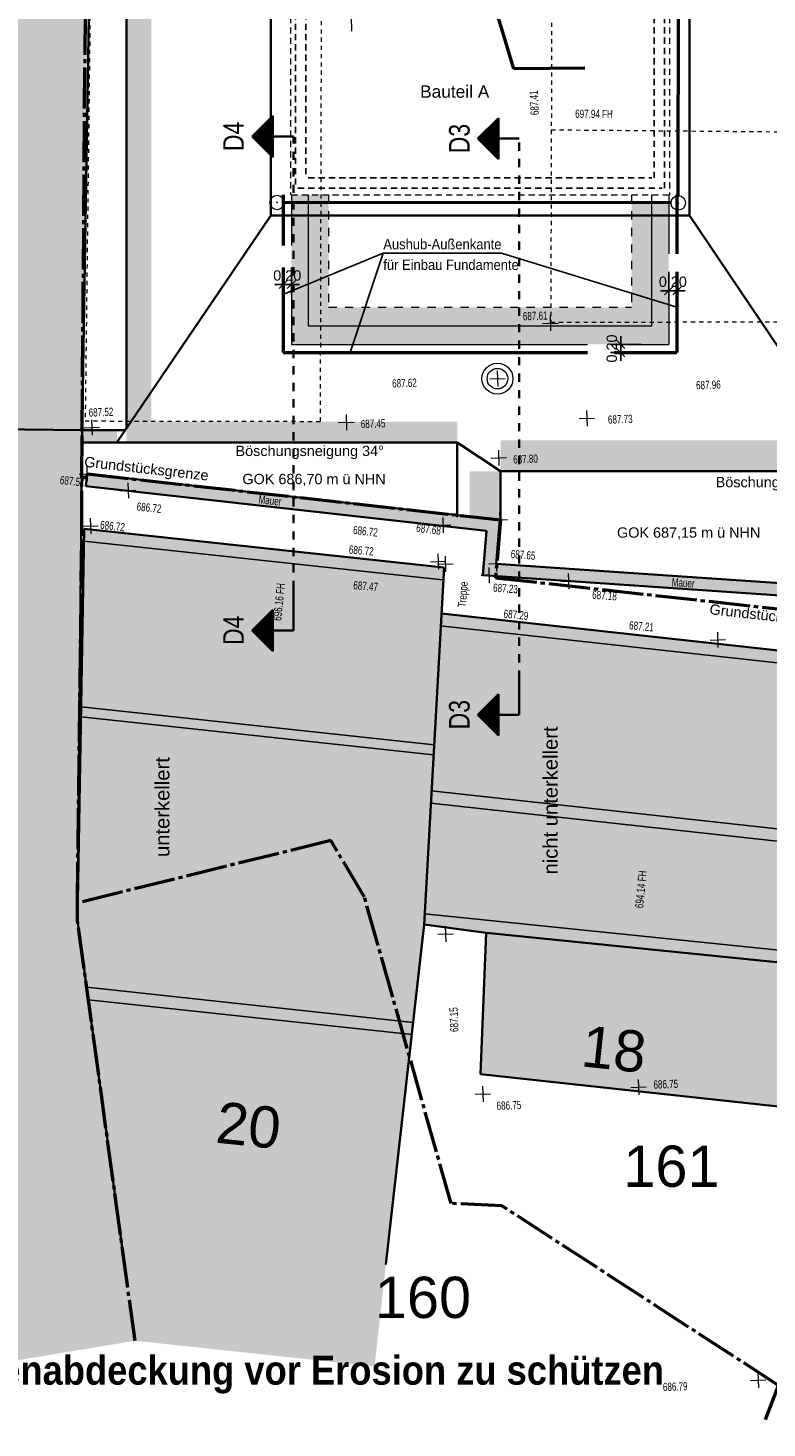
# Model space of a CAD drawing. Header units: metres. Extents: x 1 to 118, y 0 to 84.
# Tile 2 of 24: x 29 to 47, y 0 to 34. Entities that reach past the tile are written whole.
import ezdxf

# ---------------------------------------------------------------- set-up
doc = ezdxf.new("R2010")
doc.units = ezdxf.units.M
for name, pattern in [('ACHSE3', [1.25, 1, -0.1, 0.05, -0.1]), ('DURCHG', [0]), ('GESTR1', [0.4, 0.2, -0.2]), ('GESTR2', [0.25, 0.15, -0.1]), ('GESTR3', [0.2, 0.1, -0.1])]:
    doc.linetypes.add(name, pattern=pattern)
for name, color, linetype in [('Aushub', 7, 'Continuous'), ('Bestand', 7, 'Continuous'), ('Dr_nage', 7, 'Continuous'), ('EG-Fundamente', 7, 'Continuous'), ('GEOMETRIE', 7, 'Continuous'), ('Grundst_cksgrenze', 7, 'Continuous'), ('H_henkoten', 7, 'Continuous'), ('MAKET', 7, 'Continuous'), ('Mauern_Bestand', 7, 'Continuous'), ('Nachbargeb_ude', 7, 'Continuous'), ('SCHNPF', 7, 'Continuous'), ('SCHRAFF', 7, 'Continuous'), ('Sparten_Vermessung', 7, 'Continuous'), ('Telekom', 7, 'Continuous'), ('TEXTE', 7, 'Continuous'), ('UG', 7, 'Continuous'), ('zusätzliche_Aushubgrenzen', 7, 'Continuous')]:
    doc.layers.add(name, color=color, linetype=linetype)
doc.styles.add('Arial', font='arial.ttf')
doc.dimstyles.new('ISBSTRICH20E', dxfattribs={"dimtxt": 0.25, "dimasz": 0.1, "dimexe": 0.25, "dimexo": 0, "dimgap": 0.09, "dimtad": 1, "dimzin": 0, "dimdsep": 46, "dimtxsty": 'Arial', "dimblk": 'ID20', "dimblk1": 'ID20', "dimblk2": 'ID20', "dimsah": 1, "dimcen": 0.09, "dimdle": 0.2, "dimclrd": 5, "dimclre": 5, "dimclrt": 5, "dimazin": 0, "dimtfac": 1, "dimtdec": 4, "dimtix": 1, "dimtmove": 2, "dimatfit": 3, "dimfxl": 1, "dimtvp": 0.004, "dimtolj": 1, "dimtzin": 0, "dimarcsym": 0})

# ---------------------------------------------------------------- blocks, each defined once
blk = doc.blocks.new('ID20')
at = {"color": 5, "linetype": 'DURCHG', "lineweight": 25}
for p, q in [((-1, -1), (1, 1)), ((2, 0), (-1, 0))]:
    blk.add_line(p, q, dxfattribs=at)
blk = doc.blocks.new('*D67')
at = {"layer": 'Defpoints', "color": 0}
for p in [(44.154, 28.04), (44.354, 28.04), (44.154, 27.583)]:
    blk.add_point(p, dxfattribs=at)
at = {"layer": 'MAKET', "color": 5, "lineweight": -2}
for p, q in [((44.154, 28.04), (44.154, 27.333)), ((44.354, 28.04), (44.354, 27.333)), ((44.054, 27.583), (43.954, 27.583)), ((44.354, 27.583), (44.154, 27.583)), ((44.454, 27.583), (44.554, 27.583))]:
    blk.add_line(p, q, dxfattribs=at)
at = {"layer": 'MAKET', "color": 5, "lineweight": -2, "xscale": 0.1, "yscale": 0.1, "zscale": 0.1}
blk.add_blockref('ID20', (44.154, 27.583), dxfattribs=at)
at = {"layer": 'MAKET', "color": 5, "lineweight": -2, "xscale": 0.1, "yscale": 0.1, "zscale": 0.1, "rotation": 180}
blk.add_blockref('ID20', (44.354, 27.583), dxfattribs=at)
at = {"layer": 'MAKET', "color": 5, "insert": (44.254, 27.801), "char_height": 0.25, "attachment_point": 5, "style": 'Arial'}
blk.add_mtext('\\A1;0.20', dxfattribs=at)
blk = doc.blocks.new('*D68')
at = {"layer": 'Defpoints', "color": 0}
for p in [(34.809, 28.147), (35.009, 28.147), (34.809, 27.735)]:
    blk.add_point(p, dxfattribs=at)
at = {"layer": 'MAKET', "color": 5, "lineweight": -2}
for p, q in [((34.809, 28.147), (34.809, 27.485)), ((35.009, 28.147), (35.009, 27.485)), ((34.709, 27.735), (34.609, 27.735)), ((35.009, 27.735), (34.809, 27.735)), ((35.109, 27.735), (35.209, 27.735))]:
    blk.add_line(p, q, dxfattribs=at)
at = {"layer": 'MAKET', "color": 5, "lineweight": -2, "xscale": 0.1, "yscale": 0.1, "zscale": 0.1}
blk.add_blockref('ID20', (34.809, 27.735), dxfattribs=at)
at = {"layer": 'MAKET', "color": 5, "lineweight": -2, "xscale": 0.1, "yscale": 0.1, "zscale": 0.1, "rotation": 180}
blk.add_blockref('ID20', (35.009, 27.735), dxfattribs=at)
at = {"layer": 'MAKET', "color": 5, "insert": (34.909, 27.953), "char_height": 0.25, "attachment_point": 5, "style": 'Arial'}
blk.add_mtext('\\A1;0.20', dxfattribs=at)
blk = doc.blocks.new('*D69')
at = {"layer": 'Defpoints', "color": 0}
for p in [(42.992, 26.284), (43.492, 26.284), (43.492, 26.084)]:
    blk.add_point(p, dxfattribs=at)
at = {"layer": 'MAKET', "color": 5, "lineweight": -2}
for p, q in [((42.992, 26.384), (42.992, 26.484)), ((43.492, 26.284), (42.742, 26.284)), ((42.992, 26.084), (42.992, 26.284)), ((43.492, 26.084), (42.742, 26.084)), ((42.992, 25.984), (42.992, 25.884))]:
    blk.add_line(p, q, dxfattribs=at)
at = {"layer": 'MAKET', "color": 5, "lineweight": -2, "xscale": 0.1, "yscale": 0.1, "zscale": 0.1}
for p, rotation in [((42.992, 26.284), 270), ((42.992, 26.084), 90)]:
    blk.add_blockref('ID20', p, dxfattribs=dict(at, rotation=rotation))
at = {"layer": 'MAKET', "color": 5, "insert": (42.775, 26.184), "char_height": 0.25, "attachment_point": 5, "rotation": 90, "style": 'Arial'}
blk.add_mtext('\\A1;0.20', dxfattribs=at)

msp = doc.modelspace()

# ---------------------------------------------------------------- hatches: boundary and pattern name
at = {"layer": 'Aushub'}
for points in [[(31.009, 24.247), (31.611, 24.247), (31.611, 47.944), (31.009, 47.944)], [(29.935, 23.909), (30.78, 23.909), (30.78, 24.212), (29.935, 24.212)], [(31.009, 23.909), (39.03, 23.909), (39.03, 24.411), (31.009, 24.411)], [(40.08, 23.209), (55.358, 23.209), (55.358, 23.962), (40.08, 23.962)], [(39.327, 21.932), (40.08, 21.932), (40.08, 23.209), (39.327, 23.209)]]:
    msp.add_hatch(color=7, dxfattribs=at).paths.add_polyline_path(points)
at = {"layer": 'Mauern_Bestand'}
for points in [[(30.024, 22.849), (32.735, 22.849), (30.057, 23.147)], [(37.351, 22.033), (40.063, 22.033), (32.735, 22.849), (30.024, 22.849)], [(39.739, 21.767), (40.041, 21.767), (40.063, 22.033), (37.351, 22.033)], [(39.673, 20.97), (39.974, 20.97), (40.041, 21.767), (39.739, 21.767)], [(39.65, 20.692), (44.038, 20.692), (39.974, 20.97), (39.673, 20.97)], [(45.36, 20.3), (49.748, 20.3), (44.038, 20.692), (39.65, 20.692)], [(49.755, 19.999), (49.748, 20.3), (45.36, 20.3)]]:
    msp.add_hatch(color=7, dxfattribs=at).paths.add_polyline_path(points)
at = {"layer": 'Nachbargeb_ude'}
for points in [[(30.241, 48.763), (24.722, 48.632), (24.92, 31.299), (16.01, 31.412), (15.965, 24.616), (18.38, 24.509), (18.385, 24.369), (29.938, 24.204), (30.241, 48.763)], [(29.938, 24.204), (25.212, 24.265), (25.028, 11.911), (19.012, 11.113), (20.416, 0.025), (28.29, 1.477), (28.254, 1.646), (31.219, 2.139), (29.827, 12.317), (29.938, 24.204)], [(38.708, 20.878), (29.99, 21.818), (29.827, 12.317), (31.219, 2.139), (37.024, 1.519), (38.225, 12.227), (38.708, 20.878)], [(49.543, 18.571), (48.549, 11.129), (48.308, 11.154), (47.104, 7.78), (39.591, 8.601), (39.733, 12.028), (38.225, 12.227), (38.646, 19.766), (49.543, 18.571)]]:
    msp.add_hatch(color=7, dxfattribs=at).paths.add_polyline_path(points)
at = {"layer": 'SCHRAFF'}
for points in [[(35.009, 27.184), (35.909, 27.184), (35.909, 29.909), (35.009, 29.909)], [(43.254, 26.284), (44.154, 26.284), (44.154, 29.713), (43.254, 29.713)], [(35.009, 26.284), (43.254, 26.284), (43.254, 27.184), (35.009, 27.184)]]:
    msp.add_hatch(color=9, dxfattribs=at).paths.add_polyline_path(points)

# ---------------------------------------------------------------- linework, layer by layer
at = {"layer": 'Aushub', "color": 7, "linetype": 'DURCHG', "lineweight": 35}
for p, q in [((44.654, 29.409), (44.654, 55.106)), ((31.009, 47.848), (31.009, 24.247)), ((34.509, 45.522), (34.509, 29.409)), ((34.509, 29.409), (30.78, 23.909)), ((34.509, 29.409), (44.654, 29.409)), ((47.654, 24.959), (44.654, 29.409)), ((30.985, 24.209), (29.938, 24.209)), ((29.935, 23.909), (39.03, 23.909)), ((39.03, 22.1), (39.03, 23.909)), ((39.03, 23.909), (40.08, 23.209)), ((40.08, 23.209), (55.358, 23.209)), ((40.08, 21.932), (40.08, 23.209))]:
    msp.add_line(p, q, dxfattribs=at)
at = {"layer": 'Bestand', "color": 254, "linetype": 'GESTR3', "lineweight": 13}
for p, q in [((30.283, 47.022), (30.01, 24.429)), ((35.714, 24.419), (35.771, 47.096)), ((41.322, 35.877), (41.294, 26.821)), ((41.308, 31.486), (55.511, 31.361)), ((41.294, 26.821), (54.572, 26.848)), ((30.01, 24.429), (35.714, 24.419))]:
    msp.add_line(p, q, dxfattribs=at)
at = {"layer": 'Dr_nage', "color": 180, "linetype": 'DURCHG', "lineweight": 50}
for p, q in [((44.386, 29.887), (44.419, 59.219)), ((44.21, 29.712), (34.836, 29.722))]:
    msp.add_line(p, q, dxfattribs=at)
at = {"layer": 'Dr_nage', "color": 7, "linetype": 'DURCHG', "lineweight": 18}
for centre in [(34.661, 29.723), (44.385, 29.712)]:
    msp.add_circle(centre, 0.175, dxfattribs=at)
at = {"layer": 'Dr_nage', "color": 4}
for p in [(34.661, 29.723), (44.385, 29.712)]:
    msp.add_point(p, dxfattribs=at)
at = {"layer": 'EG-Fundamente', "color": 7, "linetype": 'DURCHG', "lineweight": 18}
for p, q in [((35.009, 29.909), (35.009, 28.68)), ((35.419, 29.909), (35.419, 26.734)), ((43.744, 26.734), (43.744, 29.909)), ((44.154, 29.909), (44.154, 28.482)), ((35.009, 28.147), (35.009, 26.284)), ((44.154, 28.04), (44.154, 26.284)), ((35.419, 26.734), (43.744, 26.734)), ((35.009, 26.284), (42.185, 26.284)), ((42.84, 26.284), (44.154, 26.284))]:
    msp.add_line(p, q, dxfattribs=at)
at = {"layer": 'GEOMETRIE', "color": 7, "linetype": 'GESTR1', "lineweight": 18}
for p, q in [((35.909, 29.909), (35.909, 27.184)), ((43.254, 29.909), (43.254, 27.184)), ((35.909, 27.184), (43.254, 27.184))]:
    msp.add_line(p, q, dxfattribs=at)
at = {"layer": 'Grundst_cksgrenze', "color": 54, "linetype": 'ACHSE3', "lineweight": 50}
for p, q in [((29.938, 24.198), (30.158, 52.612)), ((29.926, 23.077), (29.938, 24.198)), ((29.932, 21.736), (29.926, 23.077)), ((29.926, 23.077), (30.048, 23.067)), ((29.926, 23.077), (29.926, 23.077)), ((30.048, 23.067), (30.057, 23.147)), ((30.057, 23.147), (40.077, 22.031)), ((29.822, 12.747), (29.932, 21.736)), ((40.078, 22.046), (39.957, 20.631)), ((39.957, 20.631), (49.549, 19.571)), ((35.964, 14.26), (29.822, 12.747)), ((36.782, 12.887), (35.964, 14.26)), ((29.827, 12.317), (29.822, 12.747)), ((38.879, 5.465), (36.782, 12.887)), ((31.219, 2.139), (29.827, 12.317)), ((40.112, 5.408), (38.879, 5.465)), ((43.51, 3.203), (40.112, 5.408)), ((46.816, 1.056), (43.51, 3.203)), ((46.5, 0.235), (46.816, 1.056))]:
    msp.add_line(p, q, dxfattribs=at)
at = {"layer": 'H_henkoten', "color": 9, "linetype": 'DURCHG', "lineweight": 13}
for p, q in [((36.454, 34.246), (36.467, 33.871)), ((41.097, 26.79), (41.472, 26.802)), ((41.278, 26.983), (41.291, 26.609)), ((39.815, 25.448), (40.19, 25.461)), ((39.996, 25.642), (40.009, 25.267)), ((30.167, 24.46), (30.18, 24.086)), ((36.333, 24.582), (36.346, 24.207)), ((41.984, 24.485), (42.359, 24.498)), ((42.165, 24.679), (42.178, 24.304)), ((29.986, 24.266), (30.36, 24.279)), ((36.152, 24.388), (36.527, 24.401)), ((39.846, 23.53), (40.221, 23.543)), ((40.027, 23.724), (40.04, 23.349)), ((29.869, 23.14), (30.244, 23.153)), ((30.05, 23.334), (30.063, 22.96)), ((30.867, 22.738), (31.242, 22.751)), ((31.048, 22.932), (31.061, 22.557)), ((30.135, 22.071), (30.148, 21.696)), ((38.676, 22.089), (38.689, 21.714)), ((38.676, 22.088), (38.689, 21.714)), ((40.056, 22.22), (40.069, 21.846)), ((29.954, 21.877), (30.329, 21.89)), ((38.495, 21.895), (38.87, 21.908)), ((38.495, 21.894), (38.87, 21.907)), ((39.875, 22.027), (40.25, 22.039)), ((38.561, 21.209), (38.574, 20.834)), ((38.733, 21.151), (38.746, 20.776)), ((39.968, 21.157), (39.981, 20.783)), ((38.381, 21.015), (38.755, 21.028)), ((38.553, 20.957), (38.927, 20.97)), ((39.787, 20.964), (40.162, 20.976)), ((39.792, 20.874), (39.805, 20.499)), ((41.717, 20.731), (41.73, 20.356)), ((39.611, 20.68), (39.986, 20.693)), ((41.536, 20.537), (41.911, 20.55)), ((45.155, 19.119), (45.529, 19.132)), ((45.336, 19.313), (45.348, 18.938)), ((38.558, 11.99), (38.933, 12.003)), ((38.739, 12.183), (38.752, 11.809)), ((39.642, 8.307), (39.655, 7.932)), ((43.236, 8.277), (43.611, 8.29)), ((43.417, 8.471), (43.43, 8.096)), ((39.461, 8.113), (39.836, 8.126)), ((46.315, 1.371), (46.328, 0.996)), ((46.134, 1.177), (46.509, 1.19))]:
    msp.add_line(p, q, dxfattribs=at)
at = {"layer": 'Mauern_Bestand', "color": 7, "linetype": 'DURCHG', "lineweight": 35}
for p, q in [((30.024, 22.849), (30.057, 23.147)), ((30.057, 23.147), (40.063, 22.033)), ((30.024, 22.849), (39.739, 21.767)), ((39.739, 21.767), (39.65, 20.692)), ((40.063, 22.033), (39.974, 20.97)), ((49.748, 20.3), (39.974, 20.97)), ((49.755, 19.999), (39.65, 20.692))]:
    msp.add_line(p, q, dxfattribs=at)
at = {"layer": 'Nachbargeb_ude', "color": 7, "linetype": 'DURCHG', "lineweight": 35}
for p, q in [((29.938, 24.198), (30.209, 41.057)), ((29.938, 24.204), (25.212, 24.265)), ((29.827, 12.317), (29.938, 24.198)), ((29.99, 21.818), (29.827, 12.317)), ((38.707, 20.878), (29.99, 21.818)), ((38.708, 20.878), (38.225, 12.227)), ((49.543, 18.571), (38.646, 19.766)), ((30.966, 3.986), (29.827, 12.317)), ((37.301, 3.986), (38.225, 12.227)), ((38.225, 12.227), (39.733, 12.028)), ((39.733, 12.028), (39.591, 8.601)), ((39.733, 12.028), (48.549, 11.129)), ((39.591, 8.601), (47.104, 7.78))]:
    msp.add_line(p, q, dxfattribs=at)
at = {"layer": 'Nachbargeb_ude', "color": 7, "linetype": 'DURCHG', "lineweight": 25}
for p, q in [((38.675, 20.58), (29.985, 21.517)), ((49.511, 18.272), (38.613, 19.467)), ((38.468, 16.579), (29.916, 17.501)), ((38.455, 16.339), (29.912, 17.26)), ((48.976, 14.307), (38.406, 15.466)), ((48.936, 14.01), (38.389, 15.166)), ((38.24, 12.482), (48.579, 11.428)), ((37.959, 9.855), (30.047, 10.708)), ((37.926, 9.557), (30.089, 10.402))]:
    msp.add_line(p, q, dxfattribs=at)
at = {"layer": 'SCHNPF', "color": 7, "linetype": 'DURCHG', "lineweight": 35}
for p, q in [((34.056, 31.322), (34.556, 31.822)), ((34.298, 31.565), (34.298, 31.08)), ((34.314, 31.58), (34.314, 31.065)), ((34.329, 31.595), (34.329, 31.049)), ((34.344, 31.61), (34.344, 31.034)), ((34.359, 31.625), (34.359, 31.019)), ((34.374, 31.64), (34.374, 31.004)), ((34.389, 31.656), (34.389, 30.989)), ((34.404, 31.671), (34.404, 30.974)), ((34.42, 31.686), (34.42, 30.959)), ((34.435, 31.701), (34.435, 30.943)), ((34.45, 31.716), (34.45, 30.928)), ((34.465, 31.731), (34.465, 30.913)), ((34.48, 31.746), (34.48, 30.898)), ((34.495, 31.762), (34.495, 30.883)), ((34.511, 31.777), (34.511, 30.868)), ((34.526, 31.792), (34.526, 30.853)), ((34.541, 31.807), (34.541, 30.837)), ((34.556, 31.822), (34.556, 30.822)), ((39.528, 31.27), (40.028, 31.77)), ((39.816, 31.558), (39.816, 30.982)), ((39.831, 31.573), (39.831, 30.967)), ((39.846, 31.588), (39.846, 30.952)), ((39.861, 31.603), (39.861, 30.936)), ((39.876, 31.618), (39.876, 30.921)), ((39.891, 31.633), (39.891, 30.906)), ((39.906, 31.649), (39.906, 30.891)), ((39.922, 31.664), (39.922, 30.876)), ((39.937, 31.679), (39.937, 30.861)), ((39.952, 31.694), (39.952, 30.846)), ((39.967, 31.709), (39.967, 30.83)), ((39.982, 31.724), (39.982, 30.815)), ((39.997, 31.74), (39.997, 30.8)), ((40.012, 31.755), (40.012, 30.785)), ((40.028, 31.77), (40.028, 30.77)), ((35.056, 31.322), (34.056, 31.322)), ((34.556, 30.822), (34.056, 31.322)), ((34.071, 31.337), (34.071, 31.307)), ((34.086, 31.353), (34.086, 31.292)), ((34.101, 31.368), (34.101, 31.277)), ((34.117, 31.383), (34.117, 31.262)), ((34.132, 31.398), (34.132, 31.246)), ((34.147, 31.413), (34.147, 31.231)), ((34.162, 31.428), (34.162, 31.216)), ((34.177, 31.443), (34.177, 31.201)), ((34.192, 31.459), (34.192, 31.186)), ((34.207, 31.474), (34.207, 31.171)), ((34.223, 31.489), (34.223, 31.156)), ((34.238, 31.504), (34.238, 31.14)), ((34.253, 31.519), (34.253, 31.125)), ((34.268, 31.534), (34.268, 31.11)), ((34.283, 31.549), (34.283, 31.095)), ((40.528, 31.27), (39.528, 31.27)), ((40.028, 30.77), (39.528, 31.27)), ((39.543, 31.285), (39.543, 31.255)), ((39.558, 31.3), (39.558, 31.24)), ((39.573, 31.315), (39.573, 31.224)), ((39.588, 31.33), (39.588, 31.209)), ((39.603, 31.346), (39.603, 31.194)), ((39.619, 31.361), (39.619, 31.179)), ((39.634, 31.376), (39.634, 31.164)), ((39.649, 31.391), (39.649, 31.149)), ((39.664, 31.406), (39.664, 31.133)), ((39.679, 31.421), (39.679, 31.118)), ((39.694, 31.436), (39.694, 31.103)), ((39.709, 31.452), (39.709, 31.088)), ((39.725, 31.467), (39.725, 31.073)), ((39.74, 31.482), (39.74, 31.058)), ((39.755, 31.497), (39.755, 31.043)), ((39.77, 31.512), (39.77, 31.027)), ((39.785, 31.527), (39.785, 31.012)), ((39.8, 31.543), (39.8, 30.997)), ((35.056, 20.354), (35.056, 19.354)), ((34.556, 19.854), (34.056, 19.354)), ((34.389, 19.021), (34.389, 19.687)), ((34.404, 19.006), (34.404, 19.703)), ((34.42, 18.99), (34.42, 19.718)), ((34.435, 18.975), (34.435, 19.733)), ((34.45, 18.96), (34.45, 19.748)), ((34.465, 18.945), (34.465, 19.763)), ((34.48, 18.93), (34.48, 19.778)), ((34.495, 18.915), (34.495, 19.793)), ((34.511, 18.9), (34.511, 19.809)), ((34.526, 18.884), (34.526, 19.824)), ((34.541, 18.869), (34.541, 19.839)), ((34.556, 18.854), (34.556, 19.854)), ((35.056, 19.354), (34.056, 19.354)), ((34.056, 19.354), (34.556, 18.854)), ((34.071, 19.339), (34.071, 19.369)), ((34.086, 19.324), (34.086, 19.384)), ((34.101, 19.309), (34.101, 19.4)), ((34.117, 19.293), (34.117, 19.415)), ((34.132, 19.278), (34.132, 19.43)), ((34.147, 19.263), (34.147, 19.445)), ((34.162, 19.248), (34.162, 19.46)), ((34.177, 19.233), (34.177, 19.475)), ((34.192, 19.218), (34.192, 19.49)), ((34.207, 19.203), (34.207, 19.506)), ((34.223, 19.187), (34.223, 19.521)), ((34.238, 19.172), (34.238, 19.536)), ((34.253, 19.157), (34.253, 19.551)), ((34.268, 19.142), (34.268, 19.566)), ((34.283, 19.127), (34.283, 19.581)), ((34.298, 19.112), (34.298, 19.597)), ((34.314, 19.097), (34.314, 19.612)), ((34.329, 19.081), (34.329, 19.627)), ((34.344, 19.066), (34.344, 19.642)), ((34.359, 19.051), (34.359, 19.657)), ((34.374, 19.036), (34.374, 19.672)), ((40.528, 18.308), (40.528, 17.308)), ((40.028, 17.808), (39.528, 17.308)), ((39.876, 16.96), (39.876, 17.657)), ((39.891, 16.945), (39.891, 17.672)), ((39.906, 16.929), (39.906, 17.687)), ((39.922, 16.914), (39.922, 17.702)), ((39.937, 16.899), (39.937, 17.717)), ((39.952, 16.884), (39.952, 17.732)), ((39.967, 16.869), (39.967, 17.748)), ((39.982, 16.854), (39.982, 17.763)), ((39.997, 16.838), (39.997, 17.778)), ((40.012, 16.823), (40.012, 17.793)), ((40.028, 16.808), (40.028, 17.808)), ((40.528, 17.308), (39.528, 17.308)), ((39.528, 17.308), (40.028, 16.808)), ((39.543, 17.293), (39.543, 17.323)), ((39.558, 17.278), (39.558, 17.338)), ((39.573, 17.263), (39.573, 17.354)), ((39.588, 17.248), (39.588, 17.369)), ((39.603, 17.232), (39.603, 17.384)), ((39.619, 17.217), (39.619, 17.399)), ((39.634, 17.202), (39.634, 17.414)), ((39.649, 17.187), (39.649, 17.429)), ((39.664, 17.172), (39.664, 17.445)), ((39.679, 17.157), (39.679, 17.46)), ((39.694, 17.142), (39.694, 17.475)), ((39.709, 17.126), (39.709, 17.49)), ((39.725, 17.111), (39.725, 17.505)), ((39.74, 17.096), (39.74, 17.52)), ((39.755, 17.081), (39.755, 17.535)), ((39.77, 17.066), (39.77, 17.551)), ((39.785, 17.051), (39.785, 17.566)), ((39.8, 17.035), (39.8, 17.581)), ((39.816, 17.02), (39.816, 17.596)), ((39.831, 17.005), (39.831, 17.611)), ((39.846, 16.99), (39.846, 17.626)), ((39.861, 16.975), (39.861, 17.642))]:
    msp.add_line(p, q, dxfattribs=at)
at = {"layer": 'SCHNPF', "color": 7, "linetype": 'GESTR1', "lineweight": 35}
for p, q in [((35.056, 20.354), (35.056, 31.322)), ((40.528, 17.778), (40.528, 31.27))]:
    msp.add_line(p, q, dxfattribs=at)
at = {"layer": 'Sparten_Vermessung', "color": 9, "linetype": 'DURCHG', "lineweight": 13}
for radius in [0.375, 0.25]:
    msp.add_circle((40.003, 25.454), radius, dxfattribs=at)
at = {"layer": 'Telekom', "color": 84, "linetype": 'DURCHG', "lineweight": 50}
for p, q in [((40.397, 32.959), (34.541, 52.59)), ((42.12, 32.975), (40.397, 32.959))]:
    msp.add_line(p, q, dxfattribs=at)
at = {"layer": 'TEXTE', "color": 5, "linetype": 'DURCHG', "lineweight": 25}
for p, q in [((37.236, 28.494), (34.8, 27.492)), ((37.236, 28.494), (36.429, 26.06)), ((37.236, 28.494), (40.099, 28.494)), ((40.099, 28.494), (44.348, 27.187))]:
    msp.add_line(p, q, dxfattribs=at)
at = {"layer": 'UG', "color": 9, "linetype": 'GESTR2', "lineweight": 13}
for p, q in [((34.99, 57.716), (34.99, 29.909)), ((44.175, 57.716), (44.175, 29.909)), ((35.009, 29.909), (44.154, 29.909))]:
    msp.add_line(p, q, dxfattribs=at)
at = {"layer": 'UG', "color": 7, "linetype": 'GESTR2', "lineweight": 25}
for p, q in [((35.11, 57.556), (35.11, 30.069)), ((35.36, 57.306), (35.36, 30.319)), ((43.805, 30.319), (43.805, 52.502)), ((44.055, 30.069), (44.055, 52.296)), ((35.419, 30.319), (43.744, 30.319)), ((35.169, 30.069), (43.994, 30.069))]:
    msp.add_line(p, q, dxfattribs=at)
at = {"layer": 'zusätzliche_Aushubgrenzen', "color": 5, "linetype": 'DURCHG', "lineweight": 50}
for p, q in [((34.809, 29.909), (34.809, 28.68)), ((44.354, 29.909), (44.354, 28.482)), ((34.809, 28.147), (34.809, 26.084)), ((44.354, 28.04), (44.354, 26.084)), ((34.809, 26.084), (42.185, 26.084)), ((42.84, 26.084), (44.354, 26.084))]:
    msp.add_line(p, q, dxfattribs=at)

# ---------------------------------------------------------------- texts
at = {"layer": 'Aushub', "color": 1, "style": 'Arial'}
for s, p in [('Böschungsneigung 34°', (33.655, 23.579)), ('GOK 686,70 m ü NHN', (33.821, 22.897)), ('Böschungsneigung 34°', (45.292, 22.823)), ('GOK 687,15 m ü NHN', (42.901, 21.6))]:
    msp.add_text(s, height=0.25, dxfattribs=at).set_placement(p)
at = {"layer": 'Grundst_cksgrenze', "color": 56, "style": 'Arial'}
for rotation, p in [(353.6, (29.978, 23.32)), (353.7, (45.134, 19.747))]:
    msp.add_text('Grundstücksgrenze', height=0.25, rotation=rotation, dxfattribs=at).set_placement(p)
at = {"layer": 'Grundst_cksgrenze', "color": 54, "style": 'Arial'}
for s, p in [('161', (43.055, 5.869)), ('160', (37.033, 2.691))]:
    msp.add_text(s, height=1, dxfattribs=at).set_placement(p)
at = {"layer": 'H_henkoten', "color": 9, "style": 'Arial', "width": 0.7}
for s, rotation, p in [('687.41', 92, (41.006, 31.843)), ('697.94 FH', 359.4, (41.885, 31.775)), ('687.61', 2, (40.622, 26.865)), ('687.62', 2, (37.454, 25.238)), ('687.96', 2, (44.82, 25.193)), ('687.52', 2, (30.099, 24.532)), ('687.45', 2, (36.694, 24.254)), ('687.73', 2, (42.684, 24.361)), ('687.80', 2, (40.388, 23.397)), ('687.57', 353.5, (29.39, 22.904)), ('686.72', 354.1, (31.251, 22.26)), ('Mauer', 353.6, (34.205, 22.435)), ('686.72', 353.9, (30.366, 21.816)), ('686.72', 353.4, (36.495, 21.692)), ('687.68', 352.8, (38.025, 21.745)), ('686.72', 355.4, (36.397, 21.215)), ('687.65', 355.4, (40.319, 21.109)), ('696.16 FH', 84, (34.761, 19.578)), ('687.47', 355.4, (36.503, 20.353)), ('Treppe', 85.2, (39.237, 19.909)), ('687.23', 355.9, (39.892, 20.293)), ('Mauer', 356.3, (44.222, 20.426)), ('687.18', 355.9, (42.293, 20.121)), ('687.29', 354.7, (40.145, 19.66)), ('687.21', 354.6, (43.187, 19.383)), ('694.14 FH', 84.4, (43.534, 12.613)), ('687.15', 92, (39.059, 9.626)), ('686.75', 2, (43.788, 8.247)), ('686.75', 2, (39.985, 7.733)), ('686.79', 2, (44.016, 0.918))]:
    msp.add_text(s, height=0.2, rotation=rotation, dxfattribs=at).set_placement(p)
at = {"layer": 'Nachbargeb_ude', "color": 7, "style": 'Arial'}
for s, height, rotation, p in [('nicht unterkellert', 0.35, 90, (41.462, 13.439)), ('unterkellert', 0.35, 90, (32.053, 13.863)), ('18', 1, 713.8, (42.002, 8.794)), ('20', 1, 714.1, (33.148, 6.943))]:
    msp.add_text(s, height=height, rotation=rotation, dxfattribs=at).set_placement(p)
at = {"layer": 'SCHNPF', "color": 7, "style": 'Arial', "width": 0.8}
for s, p in [('D4', (33.856, 30.967)), ('D3', (39.328, 30.914)), ('D4', (33.856, 18.999)), ('D3', (39.328, 16.953))]:
    msp.add_text(s, height=0.5, rotation=90, dxfattribs=at).set_placement(p)
at = {"layer": 'TEXTE', "color": 7, "style": 'Arial'}
msp.add_text('Bauteil A', height=0.3, dxfattribs=at).set_placement((38.129, 32.262))
at = {"layer": 'TEXTE', "color": 5, "style": 'Arial', "width": 0.9}
for s, p in [('Aushub-Außenkante', (37.236, 28.588)), ('für Einbau Fundamente', (37.236, 28.088))]:
    msp.add_text(s, height=0.25, dxfattribs=at).set_placement(p)
at = {"layer": 'TEXTE', "color": 7, "insert": (1.109, 0.859), "char_height": 0.7, "width": 42.90339, "attachment_point": 7, "style": 'Arial'}
msp.add_mtext('\\pxqj;\\W0.90;{\\fArial|b1|i0|c0|p34|;Alle freien Böschungen sind inkl. Böschungsschulter durch Folienabdeckung vor Erosion zu schützen}', dxfattribs=at)

# ---------------------------------------------------------------- dimensions: what is measured, and where the dimension line sits
at = {"layer": 'MAKET'}
for p1, p2, distance, picture, middle in [((35.009, 28.147), (34.809, 28.147), 0.411, '*D68', (34.909, 27.953)), ((44.354, 28.04), (44.154, 28.04), 0.457, '*D67', (44.254, 27.801)), ((43.492, 26.084), (43.492, 26.284), 0.5, '*D69', (42.775, 26.184))]:
    dim = msp.add_aligned_dim(p1=p1, p2=p2, distance=distance, dimstyle='ISBSTRICH20E', override={"dimasz": 0.1}, dxfattribs=at)
    dim.commit()
    dim.dimension.update_dxf_attribs({"geometry": picture, "text_midpoint": middle})

doc.saveas('drawing.dxf')
